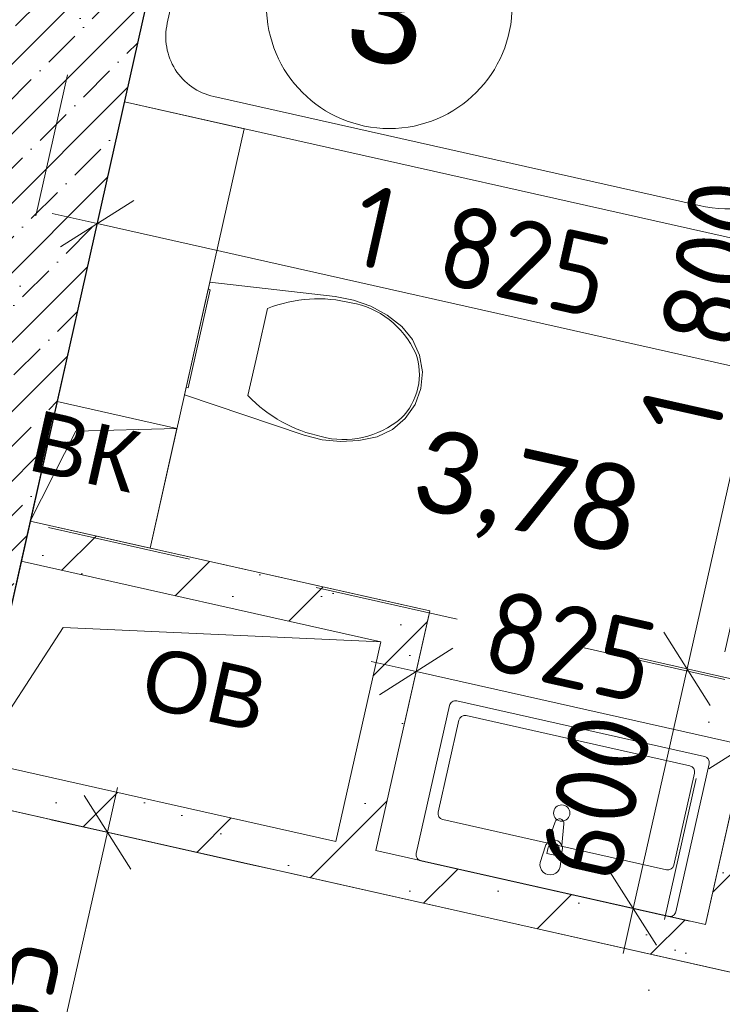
# Model space of a CAD drawing. Header units: millimetres. Extents: x -7213913 to -6999406, y 6129472 to 6470382.
# Tile 43 of 256: x -7198033 to -7196317, y 6162036 to 6164440. Entities that reach past the tile are written whole.
import ezdxf
from ezdxf.enums import TextEntityAlignment as Align

# ---------------------------------------------------------------- set-up
doc = ezdxf.new("R2010")
doc.units = ezdxf.units.MM
doc.header["$MEASUREMENT"] = 0
doc.linetypes.add('Штрихпунктирная', pattern=[670.277762, 352.777767, -176.388884, 0, -141.111112])
for name, color, linetype in [('S - квартира_помещение.АР', 7, 'Continuous'), ('АР-Мебель_Сантехника.АР', 7, 'Continuous'), ('АР-Стены_внутренние_пилоны.АР', 7, 'Continuous'), ('АР-Стены_Перегородки_межквартирные_200.АР', 7, 'Continuous'), ('АР-Чертеж-Оси_Осевые размеры.АР', 7, 'Continuous'), ('АР-Чертеж-Размеры.АР', 7, 'Continuous'), ('Двери Archicad', 7, 'Continuous')]:
    doc.layers.add(name, color=color, linetype=linetype)
for name, color, linetype, lineweight in [('S - квартира_помещение.АР_Ном._пера__2', 8, 'Continuous', 15), ('АР-Мебель_Сантехника.АР_Ном._пера__101', 252, 'Continuous', 0), ('АР-Стены_внутренние_пилоны.АР_Ном._пера__1', 7, 'Continuous', 30), ('АР-Стены_Перегородки_межквартирные_200.АР_Ном._пера__1', 7, 'Continuous', 30), ('АР-Чертеж-Оси_Осевые размеры.АР_Ном._пера__120', 7, 'Continuous', 0), ('АР-Чертеж-Размеры.АР_Ном._пера__1', 7, 'Continuous', 0), ('Двери Archicad_Ном._пера__120', 7, 'Continuous', 0), ('ИОС-Шахты и отверстия.АР_Ном._пера__1', 7, 'Continuous', 0), ('Паспорта Зон Archicad_Ном._пера__1', 7, 'Continuous', 0)]:
    doc.layers.add(name, color=color, linetype=linetype, lineweight=lineweight)
doc.styles.add('РЎР“Р•РќР•Р\xa0Р\x98Р\xa0_РЎРўР\x98Р›Р¬_1', font='txt')
doc.styles.add('РЎР“Р•РќР•Р\xa0Р\x98Р\xa0_РЎРўР\x98Р›Р¬_2', font='calibri.ttf')
doc.styles.add('РЎР“Р•РќР•Р\xa0Р\x98Р\xa0_РЎРўР\x98Р›Р¬_3', font='GOST_Common.ttf')
doc.styles.add('РЎР“Р•РќР•Р\xa0Р\x98Р\xa0_РЎРўР\x98Р›Р¬_4', font='arial.ttf')
doc.styles.add('РЎР“Р•РќР•Р\xa0Р\x98Р\xa0_РЎРўР\x98Р›Р¬_5', font='GOTHIC.TTF')
doc.dimstyles.new('СГЕНЕРИР_СТИЛЬ__4', dxfattribs={"dimtxt": 200, "dimasz": 142.5, "dimexe": 0.18, "dimexo": 0.0625, "dimgap": 0, "dimtad": 1, "dimdec": 0, "dimzin": 0, "dimdsep": 46, "dimtxsty": 'РЎР“Р•РќР•Р\xa0Р\x98Р\xa0_РЎРўР\x98Р›Р¬_3', "dimblk": 'ARROWHEAD_6', "dimblk1": 'ARROWHEAD_6', "dimblk2": 'ARROWHEAD_6', "dimcen": 0.09, "dimse1": 1, "dimse2": 1, "dimclrd": 7, "dimclre": 7, "dimclrt": 7, "dimazin": 0, "dimtfac": 1, "dimtdec": 4, "dimtmove": 2, "dimatfit": 3, "dimfxl": 1, "dimtolj": 1, "dimtzin": 0, "dimarcsym": 0})
doc.dimstyles.new('СГЕНЕРИР_СТИЛЬ__5', dxfattribs={"dimtxt": 200, "dimasz": 142.5, "dimexe": 0.18, "dimexo": 0.0625, "dimgap": 0, "dimtad": 1, "dimdec": 0, "dimzin": 0, "dimdsep": 46, "dimtxsty": 'РЎР“Р•РќР•Р\xa0Р\x98Р\xa0_РЎРўР\x98Р›Р¬_3', "dimblk": 'ARROWHEAD_6', "dimblk1": 'ARROWHEAD_6', "dimblk2": 'ARROWHEAD_6', "dimcen": 0.09, "dimse1": 1, "dimse2": 1, "dimclrd": 7, "dimclre": 7, "dimclrt": 7, "dimazin": 0, "dimtfac": 1, "dimtdec": 4, "dimtmove": 0, "dimatfit": 3, "dimfxl": 1, "dimtolj": 1, "dimtzin": 0, "dimarcsym": 0})
pattern_1 = [(45, (-6566190.34, 6562677.8), (-169.70563, 169.70563), []), (90, (-6566360.05, 6562847.5), (-216, 0), [0, -144, 0, -216]), (155, (-6566190.34, 6563017.2), (91.285545, 195.76248), [0, -105.6, 0, -182.4])]

# ---------------------------------------------------------------- blocks, each defined once
blk = doc.blocks.new('Кухня_2_5_10', base_point=(-7198163.3, 6160640.5))
at = {"layer": 'S - квартира_помещение.АР_Ном._пера__2', "color": 8, "linetype": 'Continuous', "lineweight": 15, "flags": 128}
blk.add_lwpolyline([(-7198244.4, 6162157.8), (-7198858.2, 6159424.9), (-7198077.4, 6159249.5), (-7198145.6, 6158945.6), (-7196524.4, 6158231.8), (-7196094, 6158042.3), (-7195233.2, 6161875.1), (-7196355.2, 6162127.1), (-7197379.7, 6162357.2), (-7197379.7, 6162357.2), (-7197477.3, 6162379.1), (-7197477.3, 6162379.1), (-7198160.3, 6162532.5)], close=True, dxfattribs=at)
at = {"layer": 'Паспорта Зон Archicad_Ном._пера__1', "color": 7, "lineweight": 0, "style": 'РЎР“Р•РќР•Р\xa0Р\x98Р\xa0_РЎРўР\x98Р›Р¬_1'}
blk.add_attdef('ROOM_NUMBER', text='', height=250, rotation=347.3417, dxfattribs=at).set_placement((-7197259.2, 6160528.4), align=Align.MIDDLE_CENTER)
at = {"layer": 'Паспорта Зон Archicad_Ном._пера__1', "color": 7, "lineweight": 0, "style": 'РЎР“Р•РќР•Р\xa0Р\x98Р\xa0_РЎРўР\x98Р›Р¬_2'}
blk.add_attdef('ROOM_AREA', text='', height=200, rotation=347.3417, dxfattribs=at).set_placement((-7196012.5, 6158693.5), align=Align.MIDDLE_RIGHT)
blk = doc.blocks.new('С_у_3_7_10', base_point=(-7196853.3, 6164203.7))
at = {"layer": 'S - квартира_помещение.АР_Ном._пера__2', "color": 8, "linetype": 'Continuous', "lineweight": 15, "flags": 128}
blk.add_lwpolyline([(-7198006.9, 6163215.5), (-7197031.2, 6162996.4), (-7197162.7, 6162411), (-7196357.7, 6162230.2), (-7195831.8, 6164571.8), (-7197612.4, 6164971.7)], close=True, dxfattribs=at)
at = {"layer": 'Паспорта Зон Archicad_Ном._пера__1', "color": 7, "linetype": 'Continuous', "lineweight": 0}
blk.add_circle((-7197129.9, 6164474.6), 300, dxfattribs=at)
at = {"layer": 'Паспорта Зон Archicad_Ном._пера__1', "color": 7, "lineweight": 0, "style": 'РЎР“Р•РќР•Р\xa0Р\x98Р\xa0_РЎРўР\x98Р›Р¬_1'}
blk.add_attdef('ROOM_NUMBER', text='', height=250, rotation=347.3417, dxfattribs=at).set_placement((-7197129.9, 6164459.6), align=Align.MIDDLE_CENTER)
at = {"layer": 'Паспорта Зон Archicad_Ном._пера__1', "color": 7, "lineweight": 0, "style": 'РЎР“Р•РќР•Р\xa0Р\x98Р\xa0_РЎРўР\x98Р›Р¬_2'}
blk.add_attdef('ROOM_AREA', text='', height=200, rotation=347.3417, dxfattribs=at).set_placement((-7196525.8, 6163230.3), align=Align.MIDDLE_RIGHT)
blk = doc.blocks.new('Символ Проема в Полу 21[1]_10', base_point=(-7198006.9, 6163215.3))
at = {"layer": 'ИОС-Шахты и отверстия.АР_Ном._пера__1', "color": 7, "linetype": 'Continuous', "lineweight": 0, "flags": 128}
for points in [[(-7198006.9, 6163215.3), (-7197941.2, 6163508), (-7197648.5, 6163442.3), (-7197895.3, 6163435.6)], [(-7197895.3, 6163435.6), (-7197648.5, 6163442.3), (-7197714.2, 6163149.5), (-7198006.9, 6163215.3)]]:
    blk.add_lwpolyline(points, close=True, dxfattribs=at)
at = {"layer": 'ИОС-Шахты и отверстия.АР_Ном._пера__1', "color": 7, "linetype": 'Continuous', "lineweight": 0, "insert": (-7197843.6, 6163257.9), "char_height": 150, "attachment_point": 8, "rotation": 347.3417, "style": 'РЎР“Р•РќР•Р\xa0Р\x98Р\xa0_РЎРўР\x98Р›Р¬_4'}
blk.add_mtext('\\A1;{\\pqc;\\pt0;\\fArial|b0|i0|c204|p0;\\c739502;\\W1.000000;ВК\\fArial|b0|i0|c204|p0;\\W1.000000;\\A1{\\H.66x;\\S^  ;}\\fArial|b0|i0|c204|p0;\\W1.000000;\\fArial|b0|i0|c204|p0;\\W1.000000;\\A1{\\H.66x;\\S^  ;}\\fArial|b0|i0|c204|p0;\\W1.000000;\\fArial|b0|i0|c204|p0;\\W1.000000;\\A1{\\H.66x;\\S^  ;}}', dxfattribs=at)
blk = doc.blocks.new('Символ Проема в Полу 21[22]_10', base_point=(-7198417, 6164127.5))
at = {"layer": 'ИОС-Шахты и отверстия.АР_Ном._пера__1', "color": 7, "linetype": 'Continuous', "lineweight": 0, "flags": 128}
for points in [[(-7198417, 6164127.5), (-7198351.3, 6164420.2), (-7198058.5, 6164354.5), (-7198305.4, 6164347.8)], [(-7198305.4, 6164347.8), (-7198058.5, 6164354.5), (-7198124.3, 6164061.8), (-7198417, 6164127.5)]]:
    blk.add_lwpolyline(points, close=True, dxfattribs=at)
at = {"layer": 'ИОС-Шахты и отверстия.АР_Ном._пера__1', "color": 7, "linetype": 'Continuous', "lineweight": 0, "insert": (-7198253.6, 6164170.1), "char_height": 150, "attachment_point": 8, "rotation": 347.3417, "style": 'РЎР“Р•РќР•Р\xa0Р\x98Р\xa0_РЎРўР\x98Р›Р¬_4'}
blk.add_mtext('\\A1;{\\pqc;\\pt0;\\fArial|b0|i0|c204|p0;\\c739502;\\W1.000000;ВК\\fArial|b0|i0|c204|p0;\\W1.000000;\\A1{\\H.66x;\\S^  ;}\\fArial|b0|i0|c204|p0;\\W1.000000;\\fArial|b0|i0|c204|p0;\\W1.000000;\\A1{\\H.66x;\\S^  ;}\\fArial|b0|i0|c204|p0;\\W1.000000;\\fArial|b0|i0|c204|p0;\\W1.000000;\\A1{\\H.66x;\\S^  ;}}', dxfattribs=at)
blk = doc.blocks.new('Ванна 23[38]_10', base_point=(-7197612.4, 6164971.7))
at = {"layer": 'АР-Мебель_Сантехника.АР_Ном._пера__101', "color": 252, "linetype": 'Continuous', "lineweight": 0, "flags": 128}
blk.add_lwpolyline([(-7197776.8, 6164240), (-7196020.5, 6163845.5), (-7195856.2, 6164577.3), (-7197612.4, 6164971.7)], close=True, dxfattribs=at)
blk.add_lwpolyline([(-7197420.7, 6164867.2, 0.414214), (-7197599.9, 6164753.7), (-7197672.2, 6164431.7, 0.414214), (-7197558.8, 6164252.5), (-7196373.3, 6163986.2, 1), (-7196235.2, 6164600.9)], format="xyb", close=True, dxfattribs=at)
blk = doc.blocks.new('Умывальник 23[40]_10', base_point=(-7196750.1, 6162318.3))
at = {"layer": 'АР-Мебель_Сантехника.АР_Ном._пера__101', "color": 252, "linetype": 'Continuous', "lineweight": 0}
for p, q in [((-7196960.2, 6162729.3), (-7197010.6, 6162504.9)), ((-7196395.9, 6162617.9), (-7196942.2, 6162740.7)), ((-7196434.9, 6162375.6), (-7196384.5, 6162600)), ((-7196999.2, 6162487), (-7196452.8, 6162364.3)), ((-7196741.5, 6162418.6), (-7196744.8, 6162404.1)), ((-7196744.8, 6162404.1), (-7196718.3, 6162398.2)), ((-7196718.3, 6162398.2), (-7196715, 6162412.7))]:
    blk.add_line(p, q, dxfattribs=at)
at = {"layer": 'АР-Мебель_Сантехника.АР_Ном._пера__101', "color": 252, "linetype": 'Continuous', "lineweight": 0, "flags": 128}
for points in [[(-7197052.6, 6162386.2), (-7196447.7, 6162250.4, 0.414214), (-7196429.7, 6162261.7), (-7196348.7, 6162622.7, 0.414214), (-7196360, 6162640.6), (-7196964.9, 6162776.5, 0.414214), (-7196982.9, 6162765.2), (-7197063.9, 6162404.2, 0.414214)], [(-7196761.4, 6162382.3), (-7196748.3, 6162422.4, -0.12102), (-7196743, 6162430.9), (-7196724.9, 6162481.1, -0.882566), (-7196703.3, 6162476.3), (-7196708.4, 6162423.2, -0.12102), (-7196707.3, 6162413.2), (-7196712.6, 6162371.4, -1)]]:
    blk.add_lwpolyline(points, format="xyb", close=True, dxfattribs=at)
at = {"layer": 'АР-Мебель_Сантехника.АР_Ном._пера__101', "color": 252, "linetype": 'Continuous', "lineweight": 0}
blk.add_circle((-7196708.7, 6162502.8), 20, dxfattribs=at)
for centre, radius, start, end in [((-7196945.5, 6162726), 15, 77.3417, 167.3417), ((-7196399.1, 6162603.3), 15, 347.3417, 77.3417), ((-7196995.9, 6162501.6), 15, 167.3417, 257.3417), ((-7196728.2, 6162415.9), 21.1, 20.1127, 134.5707), ((-7196728.3, 6162415.7), 13.6, 347.3417, 167.3417), ((-7196449.5, 6162378.9), 15, 257.3417, 347.3417)]:
    blk.add_arc(centre, radius, start, end, dxfattribs=at)
blk = doc.blocks.new('Унитаз 23[41]_10', base_point=(-7197599.2, 6163662))
at = {"layer": 'АР-Мебель_Сантехника.АР_Ном._пера__101', "color": 252, "linetype": 'Continuous', "lineweight": 0}
for p, q in [((-7197451.4, 6163628.8), (-7197427.6, 6163735.1)), ((-7197475.3, 6163522.5), (-7197451.4, 6163628.8))]:
    blk.add_line(p, q, dxfattribs=at)
at = {"layer": 'АР-Мебель_Сантехника.АР_Ном._пера__101', "color": 252, "linetype": 'Continuous', "lineweight": 0, "flags": 128}
for points in [[(-7197174.9, 6163740.4), (-7197135.2, 6163718.7), (-7197099.3, 6163691.2), (-7197073.1, 6163659.1), (-7197056, 6163621.4), (-7197049.1, 6163580.5), (-7197052.8, 6163539.3), (-7197067.1, 6163500.4), (-7197090.8, 6163466.5), (-7197122.4, 6163439.7), (-7197159.8, 6163421.9), (-7197204, 6163412.3), (-7197249.2, 6163409.8), (-7197294.2, 6163414.3), (-7197338, 6163425.7), (-7197630.1, 6163524.5), (-7197568.3, 6163799.6), (-7197262.1, 6163764), (-7197217.6, 6163755.6)], [(-7197626.1, 6163542), (-7197572.2, 6163782), (-7197567.3, 6163780.9), (-7197621.3, 6163540.9)]]:
    blk.add_lwpolyline(points, close=True, dxfattribs=at)
at = {"layer": 'АР-Мебель_Сантехника.АР_Ном._пера__101', "color": 252, "linetype": 'Continuous', "lineweight": 0}
for centre, major_axis, start_param, end_param in [((-7197324.5, 6163335.8), (93.2, 414.9), 6.259569, 6.81259), ((-7197266.8, 6163495.7), (56.3, 250.7), 5.438328, 6.338917), ((-7197178.7, 6163566.7), (30.4, 135.2), 4.71825, 5.344893), ((-7197211.4, 6163839.5), (93.2, 414.9), 2.61219, 3.165211), ((-7197178.3, 6163568.3), (30.4, 135.2), 4.079884, 4.706528), ((-7197227.6, 6163670.2), (56.3, 250.7), 3.085865, 3.986454)]:
    blk.add_ellipse(centre, major_axis=major_axis, ratio=0.875546, start_param=start_param, end_param=end_param, dxfattribs=at)
blk = doc.blocks.new('Символ Проема в Полу 21[124]_10', base_point=(-7198998.1, 6162224.6))
at = {"layer": 'ИОС-Шахты и отверстия.АР_Ном._пера__1', "color": 7, "linetype": 'Continuous', "lineweight": 0, "flags": 128}
for points in [[(-7198998.1, 6162224.6), (-7198713, 6163494.1), (-7198273.9, 6163395.5), (-7198596, 6163309.4)], [(-7198596, 6163309.4), (-7198273.9, 6163395.5), (-7198559.1, 6162126), (-7198998.1, 6162224.6)]]:
    blk.add_lwpolyline(points, close=True, dxfattribs=at)
at = {"layer": 'ИОС-Шахты и отверстия.АР_Ном._пера__1', "color": 7, "linetype": 'Continuous', "lineweight": 0, "insert": (-7198579.2, 6162720.3), "char_height": 150, "attachment_point": 8, "rotation": 347.3417, "style": 'РЎР“Р•РќР•Р\xa0Р\x98Р\xa0_РЎРўР\x98Р›Р¬_4'}
blk.add_mtext('\\A1;{\\pqc;\\pt0;\\fArial|b0|i0|c204|p0;\\c739502;\\W1.000000;ОВ\\fArial|b0|i0|c204|p0;\\W1.000000;\\A1{\\H.66x;\\S^  ;}\\fArial|b0|i0|c204|p0;\\W1.000000;\\fArial|b0|i0|c204|p0;\\W1.000000;\\A1{\\H.66x;\\S^  ;}\\fArial|b0|i0|c204|p0;\\W1.000000;\\fArial|b0|i0|c204|p0;\\W1.000000;\\A1{\\H.66x;\\S^  ;}}', dxfattribs=at)
blk = doc.blocks.new('Символ Проема в Полу 21[125]_10', base_point=(-7198138.4, 6162630.1))
at = {"layer": 'ИОС-Шахты и отверстия.АР_Ном._пера__1', "color": 7, "linetype": 'Continuous', "lineweight": 0, "flags": 128}
for points in [[(-7198138.4, 6162630.1), (-7198028.8, 6163117.9), (-7197150.7, 6162920.7), (-7197926.3, 6162956)], [(-7197926.3, 6162956), (-7197150.7, 6162920.7), (-7197260.2, 6162432.9), (-7198138.4, 6162630.1)]]:
    blk.add_lwpolyline(points, close=True, dxfattribs=at)
at = {"layer": 'ИОС-Шахты и отверстия.АР_Ном._пера__1', "color": 7, "linetype": 'Continuous', "lineweight": 0, "insert": (-7197550.7, 6162677.3), "char_height": 150, "attachment_point": 8, "rotation": 347.3417, "style": 'РЎР“Р•РќР•Р\xa0Р\x98Р\xa0_РЎРўР\x98Р›Р¬_4'}
blk.add_mtext('\\A1;{\\pqc;\\pt0;\\fArial|b0|i0|c204|p0;\\c739502;\\W1.000000;ОВ\\fArial|b0|i0|c204|p0;\\W1.000000;\\A1{\\H.66x;\\S^  ;}\\fArial|b0|i0|c204|p0;\\W1.000000;\\fArial|b0|i0|c204|p0;\\W1.000000;\\A1{\\H.66x;\\S^  ;}\\fArial|b0|i0|c204|p0;\\W1.000000;\\fArial|b0|i0|c204|p0;\\W1.000000;\\A1{\\H.66x;\\S^  ;}}', dxfattribs=at)
blk = doc.blocks.new('Стена_47_10', base_point=(-7198160.3, 6162532.5))
at = {"layer": 'АР-Стены_Перегородки_межквартирные_200.АР', "linetype": 'Continuous', "lineweight": 0, "true_color": 0x000000}
h = blk.add_hatch(dxfattribs=at)
h.set_pattern_fill('БУТ__50__000A', color=18, style=0, pattern_type=2)
h.set_pattern_definition(pattern_1)
h.paths.add_polyline_path([(-7198160.3, 6162532.5), (-7196169.8, 6162085.5), (-7196147.9, 6162183), (-7198138.4, 6162630.1)])
at = {"layer": 'АР-Стены_Перегородки_межквартирные_200.АР_Ном._пера__1', "color": 7, "linetype": 'Continuous', "lineweight": 15, "flags": 128}
for points in [[(-7197260.2, 6162432.9), (-7198138.4, 6162630.1)], [(-7198160.3, 6162532.5), (-7196169.8, 6162085.5)], [(-7196357.7, 6162230.2), (-7197162.7, 6162411)]]:
    blk.add_lwpolyline(points, dxfattribs=at)
blk = doc.blocks.new('Металлическая Дверь 23[18]_10', base_point=(-6566190.3, 6562677.8))
at = {"layer": 'Двери Archicad', "linetype": 'Continuous', "lineweight": 0, "true_color": 0xffffff}
for points in [[(-7196029.2, 6163692.7), (-7195970.7, 6163679.6), (-7195931.6, 6163670.8), (-7195920.7, 6163719.6), (-7196018.3, 6163741.5)], [(-7195402.1, 6162834.4), (-7195393.3, 6162873.5), (-7196076.3, 6163026.9), (-7196085, 6162987.8)], [(-7196193.6, 6162961), (-7196096, 6162939.1), (-7196085, 6162987.8), (-7196124.1, 6162996.6), (-7196182.6, 6163009.8)]]:
    blk.add_hatch(color=7, dxfattribs=at).paths.add_polyline_path(points)
at = {"layer": 'Двери Archicad_Ном._пера__120', "color": 7, "linetype": 'Continuous', "lineweight": 0}
for p, q in [((-7196018.3, 6163741.5), (-7196029.2, 6163692.7)), ((-7195920.7, 6163719.6), (-7196018.3, 6163741.5)), ((-7195920.7, 6163719.6), (-7196018.3, 6163741.5)), ((-7195920.7, 6163719.6), (-7196018.3, 6163741.5)), ((-7195931.6, 6163670.8), (-7195920.7, 6163719.6)), ((-7196029.2, 6163692.7), (-7195970.7, 6163679.6)), ((-7195970.7, 6163679.6), (-7195931.6, 6163670.8)), ((-7196085, 6162987.8), (-7196076.3, 6163026.9)), ((-7196076.3, 6163026.9), (-7195393.3, 6162873.5)), ((-7196182.6, 6163009.8), (-7196193.6, 6162961)), ((-7196124.1, 6162996.6), (-7196182.6, 6163009.8)), ((-7196085, 6162987.8), (-7196124.1, 6162996.6)), ((-7196096, 6162939.1), (-7196085, 6162987.8)), ((-7195402.1, 6162834.4), (-7196085, 6162987.8)), ((-7196193.6, 6162961), (-7196096, 6162939.1)), ((-7196096, 6162939.1), (-7196193.6, 6162961)), ((-7196096, 6162939.1), (-7196193.6, 6162961)), ((-7195393.3, 6162873.5), (-7195402.1, 6162834.4))]:
    blk.add_line(p, q, dxfattribs=at)
blk.add_arc((-7196085, 6162987.8), 700, 347.3417, 77.3417, dxfattribs=at)
blk = doc.blocks.new('Стена_49_10', base_point=(-7196282, 6162110.7))
at = {"layer": 'АР-Стены_Перегородки_межквартирные_200.АР', "linetype": 'Continuous', "lineweight": 0, "true_color": 0x000000}
h = blk.add_hatch(dxfattribs=at)
h.set_pattern_fill('БУТ__50__000A', color=18, style=0, pattern_type=2)
h.set_pattern_definition(pattern_1)
h.paths.add_polyline_path([(-7196018.3, 6163741.5), (-7195920.7, 6163719.6), (-7195734.2, 6164549.9), (-7195831.8, 6164571.8)])
h = blk.add_hatch(dxfattribs=at)
h.set_pattern_fill('БУТ__50__000A', color=18, style=0, pattern_type=2)
h.set_pattern_definition(pattern_1)
h.paths.add_polyline_path([(-7196357.7, 6162230.2), (-7196260.1, 6162208.2), (-7196096, 6162939.1), (-7196193.6, 6162961)])
at = {"layer": 'АР-Стены_Перегородки_межквартирные_200.АР_Ном._пера__1', "color": 7, "linetype": 'Continuous', "lineweight": 15}
for p, q in [((-7195920.7, 6163719.6), (-7196018.3, 6163741.5)), ((-7196096, 6162939.1), (-7196193.6, 6162961))]:
    blk.add_line(p, q, dxfattribs=at)
at = {"layer": 'АР-Стены_Перегородки_межквартирные_200.АР_Ном._пера__1', "color": 7, "linetype": 'Continuous', "lineweight": 15, "flags": 128}
for points in [[(-7195831.8, 6164571.8), (-7196018.3, 6163741.5)], [(-7195734.2, 6164549.9), (-7195831.8, 6164571.8)], [(-7195920.7, 6163719.6), (-7195734.2, 6164549.9)], [(-7196193.6, 6162961), (-7196357.7, 6162230.2)], [(-7196260.1, 6162208.2), (-7196096, 6162939.1)]]:
    blk.add_lwpolyline(points, dxfattribs=at)
at = {"layer": 'Двери Archicad', "color": 7, "linetype": 'Continuous', "lineweight": 0}
blk.add_blockref('Металлическая Дверь 23[18]_10', (-6566190.3, 6562677.8), dxfattribs=at)
blk = doc.blocks.new('Стена_129_10', base_point=(-7197150.7, 6162920.7))
at = {"layer": 'АР-Стены_Перегородки_межквартирные_200.АР', "linetype": 'Continuous', "lineweight": 0, "true_color": 0x000000}
h = blk.add_hatch(dxfattribs=at)
h.set_pattern_fill('БУТ__50__000A', color=18, style=0, pattern_type=2)
h.set_pattern_definition(pattern_1)
h.paths.add_polyline_path([(-7197128.8, 6163018.3), (-7197150.7, 6162920.7), (-7197031.2, 6162996.4)])
h = blk.add_hatch(dxfattribs=at)
h.set_pattern_fill('БУТ__50__000A', color=18, style=0, pattern_type=2)
h.set_pattern_definition(pattern_1)
h.paths.add_polyline_path([(-7197150.7, 6162920.7), (-7197053.1, 6162898.8), (-7197031.2, 6162996.4)])
h = blk.add_hatch(dxfattribs=at)
h.set_pattern_fill('БУТ__50__000A', color=18, style=0, pattern_type=2)
h.set_pattern_definition(pattern_1)
h.paths.add_polyline_path([(-7197150.7, 6162920.7), (-7197260.2, 6162432.9), (-7197162.7, 6162411), (-7197053.1, 6162898.8)])
at = {"layer": 'АР-Стены_Перегородки_межквартирные_200.АР_Ном._пера__1', "color": 7, "linetype": 'Continuous', "lineweight": 15, "flags": 128}
for points in [[(-7197031.2, 6162996.4), (-7197128.8, 6163018.3)], [(-7197162.7, 6162411), (-7197031.2, 6162996.4)], [(-7197150.7, 6162920.7), (-7197260.2, 6162432.9)]]:
    blk.add_lwpolyline(points, dxfattribs=at)
blk = doc.blocks.new('Стена_217_10', base_point=(-7198175.2, 6163150.8))
at = {"layer": 'АР-Стены_Перегородки_межквартирные_200.АР', "linetype": 'Continuous', "lineweight": 0, "true_color": 0x000000}
h = blk.add_hatch(dxfattribs=at)
h.set_pattern_fill('БУТ__50__000A', color=18, style=0, pattern_type=2)
h.set_pattern_definition(pattern_1)
h.paths.add_polyline_path([(-7197128.8, 6163018.3), (-7198006.9, 6163215.5), (-7198028.8, 6163117.9), (-7197150.7, 6162920.7)])
at = {"layer": 'АР-Стены_Перегородки_межквартирные_200.АР_Ном._пера__1', "color": 7, "linetype": 'Continuous', "lineweight": 15, "flags": 128}
for points in [[(-7198028.8, 6163117.9), (-7198006.9, 6163215.5)], [(-7197128.8, 6163018.3), (-7198006.9, 6163215.5)], [(-7198028.8, 6163117.9), (-7197150.7, 6162920.7)]]:
    blk.add_lwpolyline(points, dxfattribs=at)
blk = doc.blocks.new('Стена_402_10', base_point=(-7198390.8, 6162190.7))
at = {"layer": 'АР-Стены_внутренние_пилоны.АР', "linetype": 'Continuous', "lineweight": 0, "true_color": 0x000000}
h = blk.add_hatch(dxfattribs=at)
h.set_pattern_fill('ЖЕЛЕЗОБЕТОН__PROJECT__000A', color=18, style=0, pattern_type=2)
h.set_pattern_definition([(45, (-6566190.34, 6562677.8), (-84.852814, 84.852814), []), (45, (-6566232.77, 6562720.22), (-84.852814, 84.852814), [90, -30, 0, -30])])
h.paths.add_polyline_path([(-7198244.4, 6162157.8), (-7197547.2, 6165262.3), (-7197839.9, 6165328.1), (-7198537.1, 6162223.6)])
at = {"layer": 'АР-Стены_внутренние_пилоны.АР_Ном._пера__1', "color": 7, "linetype": 'Continuous', "lineweight": 30, "flags": 128}
blk.add_lwpolyline([(-7198244.4, 6162157.8), (-7197547.2, 6165262.3)], dxfattribs=at)
blk = doc.blocks.new('*D1005', base_point=(-6566190.3, 6562677.8))
at = {"layer": 'АР-Чертеж-Размеры.АР_Ном._пера__1', "color": 7, "linetype": 'Continuous', "lineweight": 0, "transparency": 16777216}
for p, q in [((-7197812.8, 6164079.6), (-7197874.4, 6163805.2)), ((-7197754, 6163999.1), (-7197933.2, 6163885.6)), ((-7197843.6, 6163942.4), (-7197953.4, 6163967)), ((-7196063, 6163542.4), (-7197843.6, 6163942.4)), ((-7196032.2, 6163679.7), (-7196093.8, 6163405.2)), ((-7196152.6, 6163485.7), (-7195973.4, 6163599.2)), ((-7195953.2, 6163517.8), (-7196063, 6163542.4))]:
    blk.add_line(p, q, dxfattribs=at)
at = {"layer": 'АР-Чертеж-Размеры.АР_Ном._пера__1', "color": 7, "lineweight": 0, "transparency": 16777216, "insert": (-7197235, 6163846.7), "char_height": 200, "attachment_point": 7, "rotation": 347.3417, "style": 'РЎР“Р•РќР•Р\xa0Р\x98Р\xa0_РЎРўР\x98Р›Р¬_3'}
blk.add_mtext('\\A1;{\\pql;\\fGOST Common|b0|i0|c204|p0;\\W1.000000;1\xa0825}', dxfattribs=at)
blk = doc.blocks.new('ARROWHEAD_6')
at = {"color": 0, "linetype": 'Continuous', "lineweight": 0}
for p, q in [((-0.5, -0.5), (0.5, 0.5)), ((0, 0), (-1, 0))]:
    blk.add_line(p, q, dxfattribs=at)
blk = doc.blocks.new('*D1006', base_point=(-6566190.3, 6562677.8))
at = {"layer": 'АР-Чертеж-Размеры.АР_Ном._пера__1', "color": 7, "linetype": 'Continuous', "lineweight": 0, "transparency": 16777216}
for p, q in [((-7196459.4, 6162944.8), (-7196345.9, 6162765.6)), ((-7196534.2, 6162269.8), (-7196402.7, 6162855.2)), ((-7196590.9, 6162359.4), (-7196477.4, 6162180.2)), ((-7196397, 6162239), (-7196671.4, 6162300.6)), ((-7196558.8, 6162160), (-7196534.2, 6162269.8))]:
    blk.add_line(p, q, dxfattribs=at)
at = {"layer": 'АР-Чертеж-Размеры.АР_Ном._пера__1', "color": 7, "lineweight": 0, "transparency": 16777216, "insert": (-7196571.5, 6162325.4), "char_height": 200, "attachment_point": 7, "rotation": 77.3417, "style": 'РЎР“Р•РќР•Р\xa0Р\x98Р\xa0_РЎРўР\x98Р›Р¬_3'}
blk.add_mtext('\\A1;{\\pql;\\fGOST Common|b0|i0|c204|p0;\\W1.000000;600}', dxfattribs=at)
blk = doc.blocks.new('*D1007', base_point=(-6566190.3, 6562677.8))
at = {"layer": 'АР-Чертеж-Размеры.АР_Ном._пера__1', "color": 7, "linetype": 'Continuous', "lineweight": 0, "transparency": 16777216}
for p, q in [((-7195951.5, 6164521.8), (-7196065, 6164701.1)), ((-7196008.2, 6164611.4), (-7195983.6, 6164721.2)), ((-7195871, 6164580.6), (-7196145.5, 6164642.3)), ((-7196402.7, 6162855.2), (-7196008.2, 6164611.4)), ((-7196459.4, 6162944.8), (-7196345.9, 6162765.6)), ((-7196265.5, 6162824.4), (-7196539.9, 6162886)), ((-7196534.2, 6162269.8), (-7196402.7, 6162855.2))]:
    blk.add_line(p, q, dxfattribs=at)
at = {"layer": 'АР-Чертеж-Размеры.АР_Ном._пера__1', "color": 7, "lineweight": 0, "transparency": 16777216, "insert": (-7196327.1, 6163413.3), "char_height": 200, "attachment_point": 7, "rotation": 77.3417, "style": 'РЎР“Р•РќР•Р\xa0Р\x98Р\xa0_РЎРўР\x98Р›Р¬_3'}
blk.add_mtext('\\A1;{\\pql;\\fGOST Common|b0|i0|c204|p0;\\W1.000000;1\xa0800}', dxfattribs=at)
blk = doc.blocks.new('*D1008', base_point=(-6566190.3, 6562677.8))
at = {"layer": 'АР-Чертеж-Размеры.АР_Ном._пера__1', "color": 7, "linetype": 'Continuous', "lineweight": 0, "transparency": 16777216}
for p, q in [((-7197033.6, 6162985.6), (-7197095.2, 6162711.2)), ((-7196974.8, 6162905.2), (-7197154, 6162791.7)), ((-7197064.4, 6162848.4), (-7197174.2, 6162873.1)), ((-7196259.4, 6162667.6), (-7197064.4, 6162848.4)), ((-7196228.6, 6162804.9), (-7196290.3, 6162530.4)), ((-7196349.1, 6162610.9), (-7196169.8, 6162724.4)), ((-7196149.7, 6162643), (-7196259.4, 6162667.6))]:
    blk.add_line(p, q, dxfattribs=at)
at = {"layer": 'АР-Чертеж-Размеры.АР_Ном._пера__1', "color": 7, "lineweight": 0, "transparency": 16777216, "insert": (-7196912.5, 6162858.2), "char_height": 200, "attachment_point": 7, "rotation": 347.3417, "style": 'РЎР“Р•РќР•Р\xa0Р\x98Р\xa0_РЎРўР\x98Р›Р¬_3'}
blk.add_mtext('\\A1;{\\pql;\\fGOST Common|b0|i0|c204|p0;\\W1.000000;825}', dxfattribs=at)
blk = doc.blocks.new('*D1066', base_point=(-6566190.3, 6562677.8))
at = {"layer": 'АР-Чертеж-Размеры.АР_Ном._пера__1', "color": 7, "linetype": 'Continuous', "lineweight": 0, "transparency": 16777216}
for p, q in [((-7197818.3, 6162455.7), (-7197793.6, 6162565.5)), ((-7197761.5, 6162366.1), (-7197875, 6162545.3)), ((-7197681.1, 6162424.9), (-7197955.5, 6162486.5)), ((-7198516.2, 6159348.1), (-7197818.3, 6162455.7)), ((-7198573, 6159437.7), (-7198459.5, 6159258.5)), ((-7198379, 6159317.3), (-7198653.4, 6159378.9)), ((-7198540.9, 6159238.3), (-7198516.2, 6159348.1))]:
    blk.add_line(p, q, dxfattribs=at)
at = {"layer": 'АР-Чертеж-Размеры.АР_Ном._пера__1', "color": 7, "lineweight": 0, "transparency": 16777216, "insert": (-7198064.2, 6161556.2), "char_height": 200, "attachment_point": 7, "rotation": 77.3417, "style": 'РЎР“Р•РќР•Р\xa0Р\x98Р\xa0_РЎРўР\x98Р›Р¬_3'}
blk.add_mtext('\\A1;{\\pql;\\fGOST Common|b0|i0|c204|p0;\\W1.000000;3\xa0185}', dxfattribs=at)
blk = doc.blocks.new('Стандартный Маркер Сетки[190]_10', base_point=(-7212019.8, 6166357.6))
at = {"layer": 'АР-Чертеж-Оси_Осевые размеры.АР_Ном._пера__120', "color": 7, "linetype": 'Штрихпунктирная', "lineweight": 0}
blk.add_line((-7211044.1, 6166138.5), (-7186943.6, 6160725.6), dxfattribs=at)
at = {"layer": 'АР-Чертеж-Оси_Осевые размеры.АР_Ном._пера__120', "color": 7, "lineweight": 0, "style": 'РЎР“Р•РќР•Р\xa0Р\x98Р\xa0_РЎРўР\x98Р›Р¬_5'}
blk.add_attdef('AC_MarkerText_1', text='', height=350, rotation=347.3418, dxfattribs=at).set_placement((-7212437.7, 6166648.2), align=Align.TOP_CENTER)
blk = doc.blocks.new('Стандартный Маркер Сетки[211]_10', base_point=(-7212019.8, 6166357.6))
at = {"layer": 'АР-Чертеж-Оси_Осевые размеры.АР_Ном._пера__120', "color": 7, "linetype": 'Штрихпунктирная', "lineweight": 0}
blk.add_line((-7211044.1, 6166138.5), (-7186943.6, 6160725.6), dxfattribs=at)
at = {"layer": 'АР-Чертеж-Оси_Осевые размеры.АР_Ном._пера__120', "color": 7, "lineweight": 0, "style": 'РЎР“Р•РќР•Р\xa0Р\x98Р\xa0_РЎРўР\x98Р›Р¬_5'}
blk.add_attdef('AC_MarkerText_1', text='', height=350, rotation=347.3418, dxfattribs=at).set_placement((-7212437.7, 6166648.2), align=Align.TOP_CENTER)
blk = doc.blocks.new('Стандартный Маркер Сетки[218]_10', base_point=(-7189470, 6201910.2))
at = {"layer": 'АР-Чертеж-Оси_Осевые размеры.АР_Ном._пера__120', "color": 7, "linetype": 'Штрихпунктирная', "lineweight": 0}
blk.add_line((-7189689.1, 6200934.5), (-7204461.2, 6135162.5), dxfattribs=at)
at = {"layer": 'АР-Чертеж-Оси_Осевые размеры.АР_Ном._пера__120', "color": 7, "lineweight": 0, "style": 'РЎР“Р•РќР•Р\xa0Р\x98Р\xa0_РЎРўР\x98Р›Р¬_5'}
blk.add_attdef('AC_MarkerText_1', text='', height=350, rotation=347.3418, dxfattribs=at).set_placement((-7204719.9, 6133880.1), align=Align.TOP_CENTER)
blk = doc.blocks.new('Стандартный Маркер Сетки[223]_10', base_point=(-7187640.5, 6201499.3))
at = {"layer": 'АР-Чертеж-Оси_Осевые размеры.АР_Ном._пера__120', "color": 7, "linetype": 'Штрихпунктирная', "lineweight": 0}
blk.add_line((-7187859.7, 6200523.6), (-7202631.7, 6134751.7), dxfattribs=at)
at = {"layer": 'АР-Чертеж-Оси_Осевые размеры.АР_Ном._пера__120', "color": 7, "lineweight": 0, "style": 'РЎР“Р•РќР•Р\xa0Р\x98Р\xa0_РЎРўР\x98Р›Р¬_5'}
blk.add_attdef('AC_MarkerText_1', text='', height=350, rotation=347.3418, dxfattribs=at).set_placement((-7202890.5, 6133469.2), align=Align.TOP_CENTER)

msp = doc.modelspace()

# ---------------------------------------------------------------- linework, layer by layer
at = {"layer": 'S - квартира_помещение.АР', "color": 254, "linetype": 'Continuous', "lineweight": 0, "true_color": 0xd8d8d8, "flags": 128}
for points in [[(-7198006.9, 6163215.5), (-7197031.2, 6162996.4), (-7197162.7, 6162411), (-7196357.7, 6162230.2), (-7195831.8, 6164571.8), (-7197612.4, 6164971.7)], [(-7198244.4, 6162157.8), (-7198858.2, 6159424.9), (-7198077.4, 6159249.5), (-7198145.6, 6158945.6), (-7196524.4, 6158231.8), (-7196094, 6158042.3), (-7195233.2, 6161875.1), (-7196355.2, 6162127.1), (-7197379.7, 6162357.2), (-7197379.7, 6162357.2), (-7197477.3, 6162379.1), (-7197477.3, 6162379.1), (-7198160.3, 6162532.5)]]:
    msp.add_lwpolyline(points, close=True, dxfattribs=at)
at = {"layer": 'АР-Мебель_Сантехника.АР_Ном._пера__101', "color": 252, "linetype": 'Continuous', "lineweight": 0}
msp.add_lwpolyline([(-7197714.2, 6163149.8), (-7197484.1, 6164174.2), (-7197776.8, 6164240), (-7198006.9, 6163215.5)], close=True, dxfattribs=at)

# ---------------------------------------------------------------- block references
at = {"layer": 'S - квартира_помещение.АР', "color": 7, "linetype": 'Continuous', "lineweight": 0}
msp.add_blockref('С_у_3_7_10', (-7196853.3, 6164203.7), dxfattribs=at).add_auto_attribs({'ROOM_NUMBER': '3', 'ROOM_AREA': '3,78'})
msp.add_blockref('Кухня_2_5_10', (-7198163.3, 6160640.5), dxfattribs=at)
at = {"layer": 'АР-Мебель_Сантехника.АР', "color": 252, "linetype": 'Continuous', "lineweight": 0}
for name, p in [('Ванна 23[38]_10', (-7197612.4, 6164971.7)), ('Унитаз 23[41]_10', (-7197599.2, 6163662)), ('Умывальник 23[40]_10', (-7196750.1, 6162318.3))]:
    msp.add_blockref(name, p, dxfattribs=at)
at = {"layer": 'АР-Стены_внутренние_пилоны.АР', "color": 7, "lineweight": 0}
msp.add_blockref('Стена_402_10', (-7198390.8, 6162190.7), dxfattribs=at)
at = {"layer": 'АР-Стены_Перегородки_межквартирные_200.АР', "color": 7, "lineweight": 0}
for name, p in [('Стена_49_10', (-7196282, 6162110.7)), ('Стена_217_10', (-7198175.2, 6163150.8)), ('Стена_129_10', (-7197150.7, 6162920.7)), ('Стена_47_10', (-7198160.3, 6162532.5))]:
    msp.add_blockref(name, p, dxfattribs=at)
at = {"layer": 'АР-Чертеж-Оси_Осевые размеры.АР', "color": 8, "linetype": 'Continuous', "lineweight": 15}
for name, p in [('Стандартный Маркер Сетки[218]_10', (-7189470, 6201910.2)), ('Стандартный Маркер Сетки[223]_10', (-7187640.5, 6201499.3)), ('Стандартный Маркер Сетки[190]_10', (-7212019.8, 6166357.6)), ('Стандартный Маркер Сетки[211]_10', (-7212019.8, 6166357.6))]:
    msp.add_blockref(name, p, dxfattribs=at)
at = {"layer": 'ИОС-Шахты и отверстия.АР_Ном._пера__1', "color": 7, "linetype": 'Continuous', "lineweight": 0}
for name, p in [('Символ Проема в Полу 21[22]_10', (-7198417, 6164127.5)), ('Символ Проема в Полу 21[1]_10', (-7198006.9, 6163215.3)), ('Символ Проема в Полу 21[124]_10', (-7198998.1, 6162224.6)), ('Символ Проема в Полу 21[125]_10', (-7198138.4, 6162630.1))]:
    msp.add_blockref(name, p, dxfattribs=at)

# ---------------------------------------------------------------- dimensions: what is measured, and where the dimension line sits
at = {"layer": 'АР-Чертеж-Размеры.АР', "color": 7, "linetype": 'Continuous', "lineweight": 0}
for base, p1, p2, angle, dimstyle, picture, middle, turn in [((-7196008.2, 6164611.4), (-7197519, 6163105.9), (-7196085.5, 6164628.8), 77.3417, 'СГЕНЕРИР_СТИЛЬ__4', '*D1007', (-7196349.5, 6163769.9), 77.3417), ((-7197843.6, 6163942.4), (-7196094.7, 6163401), (-7197895.8, 6163710.1), 167.3417, 'СГЕНЕРИР_СТИЛЬ__5', '*D1005', (-7196878.4, 6163869.1), 347.3417), ((-7197064.4, 6162848.4), (-7196094.7, 6163401), (-7197031.2, 6162996.4), 167.3417, 'СГЕНЕРИР_СТИЛЬ__4', '*D1008', (-7196667.9, 6162905.8), 347.3417), ((-7196402.7, 6162855.2), (-7196357.7, 6162230.2), (-7197519, 6163105.9), 77.3417, 'СГЕНЕРИР_СТИЛЬ__4', '*D1006', (-7196619, 6162570.1), 77.3417), ((-7197818.3, 6162455.7), (-7198077.4, 6159249.5), (-7198160.3, 6162532.5), 77.3417, 'СГЕНЕРИР_СТИЛЬ__4', '*D1066', (-7198086.6, 6161912.9), 77.3417)]:
    dim = msp.add_linear_dim(base=base, p1=p1, p2=p2, angle=angle, dimstyle=dimstyle, dxfattribs=at)
    dim.commit()
    dim.dimension.update_dxf_attribs({"geometry": picture, "text_midpoint": middle, "dimtype": 160, "text_rotation": turn})

doc.saveas('drawing.dxf')
